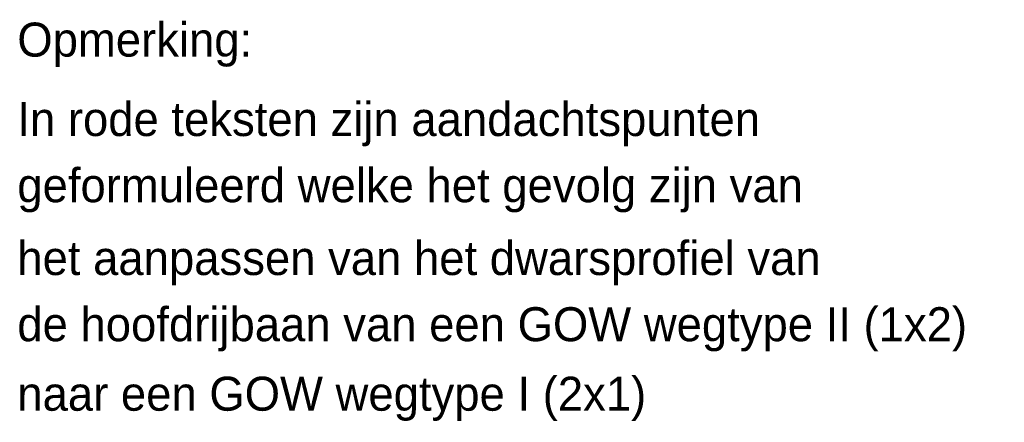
# Model space of a CAD drawing. Header units: metres. Extents: x 154839 to 161660, y 370737 to 378039.
# Tile 121 of 121: x 161587 to 161660, y 377554 to 377584. Entities that reach past the tile are written whole.
import ezdxf
from ezdxf.enums import TextEntityAlignment as Align

# ---------------------------------------------------------------- set-up
doc = ezdxf.new("R2010")
doc.units = ezdxf.units.M
doc.layers.add('CI_N_-_TB04----_brug_25_^1000', color=7, linetype='Continuous', lineweight=25)
doc.styles.add('TAUW-ISOCP', font='tcb_isocp.shx')

msp = doc.modelspace()

# ---------------------------------------------------------------- texts
at = {"layer": 'CI_N_-_TB04----_brug_25_^1000', "style": 'TAUW-ISOCP'}
for s, p in [('Opmerking:', (161587.191, 377582.173)), ('In rode teksten zijn aandachtspunten', (161587.191, 377576.33)), ('geformuleerd welke het gevolg zijn van', (161587.191, 377571.461)), ('het aanpassen van het dwarsprofiel van', (161587.191, 377566.105)), ('de hoofdrijbaan van een GOW wegtype II (1x2)', (161587.191, 377561.236)), ('naar een GOW wegtype I (2x1)', (161587.191, 377556.124))]:
    msp.add_text(s, height=2.5, dxfattribs=at).set_placement(p, align=Align.MIDDLE_LEFT)

doc.saveas('drawing.dxf')
